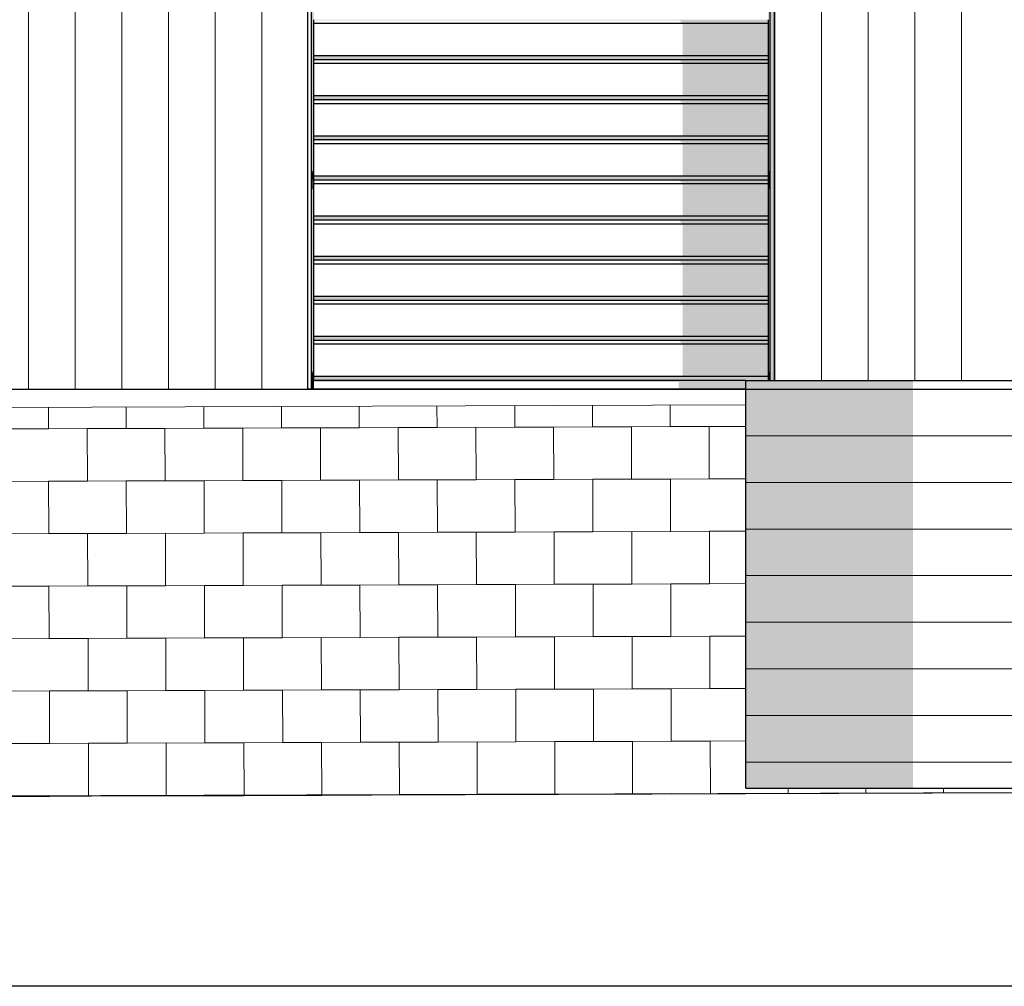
# Model space of a CAD drawing. Header units: millimetres. Extents: x 45224 to 83436, y 34576 to 50300.
# Tile 3 of 27: x 47735 to 50269, y 36143 to 38632. Entities that reach past the tile are written whole.
import ezdxf

# ---------------------------------------------------------------- set-up
doc = ezdxf.new("R2010")
doc.units = ezdxf.units.MM
doc.header["$LTSCALE"] = 0.5
doc.header["$MEASUREMENT"] = 0
doc.linetypes.add('PLINE', pattern=[0])
for name, color, linetype in [('0(Nye konstruksjoner)', 7, 'Continuous'), ('231- Bærende yttervegger(Nye konstruksjoner)', 7, 'Continuous'), ('244- Vinduer_ dører_ foldevegger(Nye konstruksjoner)', 7, 'Continuous'), ('25-- Dekker(Nye konstruksjoner)', 7, 'Continuous'), ('761- Veger (kjøreveger_ sykkel- og gangveier mv)(Nye konstruksjoner)', 7, 'Continuous')]:
    doc.layers.add(name, color=color, linetype=linetype)
for name, color, linetype, lineweight in [('235- Utvendig kledning og overflate(Nye konstruksjoner)', 7, 'Continuous', 0), ('255- Gulvoverflate(Nye konstruksjoner)', 7, 'Continuous', 0), ('256- Faste himlinger og overflatebehandling(Nye konstruksjoner)', 7, 'Continuous', 0)]:
    doc.layers.add(name, color=color, linetype=linetype, lineweight=lineweight)

# ---------------------------------------------------------------- blocks, each defined once
blk = doc.blocks.new('*X368', base_point=(6224918.5, 0))
at = {"layer": '235- Utvendig kledning og overflate(Nye konstruksjoner)', "linetype": 'PLINE'}
for p, q in [((47758.2, 40002.7), (47758.2, 37680)), ((47758.2, 37680), (47758.2, 40000)), ((47878.3, 40002.7), (47878.3, 37680)), ((47878.3, 37680), (47878.3, 40000)), ((47998.3, 40002.7), (47998.3, 37680)), ((47998.3, 37680), (47998.3, 40000)), ((48118.3, 40002.7), (48118.3, 37680)), ((48118.3, 37680), (48118.3, 40000)), ((48238.4, 40002.7), (48238.4, 37680)), ((48238.4, 37680), (48238.4, 40000)), ((48358.4, 40002.7), (48358.4, 37680)), ((48358.4, 37680), (48358.4, 40000)), ((49678.7, 40002.7), (49678.7, 37702.7)), ((49678.7, 37702.7), (49678.7, 40000)), ((49798.8, 40002.7), (49798.8, 37702.7)), ((49798.8, 37702.7), (49798.8, 40000)), ((49918.8, 40002.7), (49918.8, 37702.7)), ((49918.8, 37702.7), (49918.8, 40000)), ((50038.8, 40002.7), (50038.8, 37702.7)), ((50038.8, 37702.7), (50038.8, 40000)), ((50158.9, 40002.7), (50158.9, 37702.7)), ((50158.9, 37702.7), (50158.9, 40000))]:
    blk.add_line(p, q, dxfattribs=at)
blk = doc.blocks.new('*X370', base_point=(6224918.5, 0))
at = {"layer": '255- Gulvoverflate(Nye konstruksjoner)', "linetype": 'PLINE'}
for p, q in [((48712.7, 36635), (48712.7, 36636.4)), ((48712.7, 36636.4), (48712.7, 36635)), ((48912.7, 36637.1), (48912.7, 36635.7)), ((49112.7, 36636.4), (49112.7, 36637.8)), ((49112.7, 36637.8), (49112.7, 36636.4)), ((49312.7, 36638.5), (49312.7, 36637.1)), ((49512.7, 36637.8), (49512.7, 36639.2)), ((49512.7, 36639.2), (49512.7, 36637.8)), ((49712.7, 36639.9), (49712.7, 36638.5)), ((49912.7, 36639.2), (49912.7, 36640.6)), ((49912.7, 36640.6), (49912.7, 36639.2)), ((50112.7, 36641.3), (50112.7, 36639.9)), ((47812.7, 36631.9), (47712.7, 36631.5)), ((47912.7, 36632.2), (47812.7, 36631.9)), ((47912.7, 36632.2), (47912.7, 36633.6)), ((47912.7, 36633.6), (47912.7, 36632.2)), ((48112.7, 36632.9), (47912.7, 36632.2)), ((48112.7, 36634.3), (48112.7, 36632.9)), ((48212.7, 36633.3), (48112.7, 36632.9)), ((48312.7, 36633.6), (48212.7, 36633.3)), ((48312.7, 36633.6), (48312.7, 36635)), ((48312.7, 36635), (48312.7, 36633.6)), ((48512.7, 36634.3), (48312.7, 36633.6)), ((48512.7, 36635.7), (48512.7, 36634.3)), ((48611.4, 36634.7), (48512.7, 36634.3))]:
    blk.add_line(p, q, dxfattribs=at)
blk = doc.blocks.new('*X376', base_point=(6224918.5, 0))
at = {"layer": '255- Gulvoverflate(Nye konstruksjoner)', "linetype": 'PLINE'}
for p, q in [((47809.3, 37633.2), (47809.4, 37578.2)), ((48009.4, 37578.9), (48009.3, 37633.9)), ((48009.3, 37633.9), (48009.4, 37578.9)), ((48209.3, 37634.6), (48209.4, 37579.6)), ((48409.4, 37580.3), (48409.3, 37635.3)), ((48409.3, 37635.3), (48409.4, 37580.3)), ((48609.3, 37636), (48609.4, 37581)), ((48809.4, 37581.7), (48809.2, 37636.7)), ((48809.2, 37636.7), (48809.4, 37581.7)), ((49009.2, 37637.4), (49009.4, 37582.4)), ((49209.4, 37583.1), (49209.2, 37638.1)), ((49209.2, 37638.1), (49209.4, 37583.1)), ((49409.2, 37638.8), (49409.4, 37583.8)), ((47809.4, 37578.2), (47609.4, 37577.5)), ((48009.4, 37578.9), (47809.4, 37578.2)), ((47809.4, 37578.2), (47909.4, 37578.6)), ((47909.4, 37578.6), (48109.4, 37579.3)), ((47909.9, 37443.6), (47909.4, 37578.6)), ((47909.4, 37578.6), (47909.9, 37443.6)), ((48209.4, 37579.6), (48009.4, 37578.9)), ((48109.4, 37579.3), (48109.9, 37444.3)), ((48409.4, 37580.3), (48209.4, 37579.6)), ((48209.4, 37579.6), (48309.4, 37580)), ((48309.4, 37580), (48509.4, 37580.7)), ((48309.9, 37445), (48309.4, 37580)), ((48309.4, 37580), (48309.9, 37445)), ((48609.4, 37581), (48409.4, 37580.3)), ((48509.4, 37580.7), (48509.9, 37445.7)), ((48809.4, 37581.7), (48609.4, 37581)), ((48609.4, 37581), (48709.4, 37581.4)), ((48709.4, 37581.4), (48909.4, 37582.1)), ((48709.9, 37446.4), (48709.4, 37581.4)), ((48709.4, 37581.4), (48709.9, 37446.4)), ((49009.4, 37582.4), (48809.4, 37581.7)), ((48909.4, 37582.1), (48909.9, 37447.1)), ((49209.4, 37583.1), (49009.4, 37582.4)), ((49009.4, 37582.4), (49109.4, 37582.8)), ((49109.4, 37582.8), (49309.4, 37583.5)), ((49109.9, 37447.8), (49109.4, 37582.8)), ((49109.4, 37582.8), (49109.9, 37447.8)), ((49409.4, 37583.8), (49209.4, 37583.1)), ((49309.4, 37583.5), (49309.9, 37448.5)), ((49604, 37584.5), (49409.4, 37583.8)), ((49409.4, 37583.8), (49509.4, 37584.2)), ((49509.4, 37584.2), (49604, 37584.5)), ((49509.9, 37449.2), (49509.4, 37584.2)), ((49509.4, 37584.2), (49509.9, 37449.2)), ((48909.9, 37447.1), (48709.9, 37446.4)), ((48809.9, 37446.7), (49009.9, 37447.4)), ((49009.9, 37447.4), (48909.9, 37447.1)), ((49009.9, 37447.4), (49209.9, 37448.1)), ((49109.9, 37447.8), (49009.9, 37447.4)), ((49009.9, 37447.4), (49010.4, 37312.4)), ((49309.9, 37448.5), (49109.9, 37447.8)), ((49209.9, 37448.1), (49409.9, 37448.8)), ((49210.4, 37313.1), (49209.9, 37448.1)), ((49209.9, 37448.1), (49210.4, 37313.1)), ((49409.9, 37448.8), (49309.9, 37448.5)), ((49409.9, 37448.8), (49604, 37449.5)), ((49509.9, 37449.2), (49409.9, 37448.8)), ((49409.9, 37448.8), (49410.4, 37313.8)), ((49604, 37449.5), (49509.9, 37449.2)), ((47609.9, 37442.5), (47809.9, 37443.2)), ((47809.9, 37443.2), (47709.9, 37442.9)), ((47809.9, 37443.2), (48009.9, 37443.9)), ((47909.9, 37443.6), (47809.9, 37443.2)), ((47809.9, 37443.2), (47810.4, 37308.2)), ((48109.9, 37444.3), (47909.9, 37443.6)), ((48009.9, 37443.9), (48209.9, 37444.6)), ((48010.4, 37308.9), (48009.9, 37443.9)), ((48009.9, 37443.9), (48010.4, 37308.9)), ((48209.9, 37444.6), (48109.9, 37444.3)), ((48209.9, 37444.6), (48409.9, 37445.3)), ((48309.9, 37445), (48209.9, 37444.6)), ((48209.9, 37444.6), (48210.4, 37309.6)), ((48509.9, 37445.7), (48309.9, 37445)), ((48409.9, 37445.3), (48609.9, 37446)), ((48410.4, 37310.3), (48409.9, 37445.3)), ((48409.9, 37445.3), (48410.4, 37310.3)), ((48609.9, 37446), (48509.9, 37445.7)), ((48609.9, 37446), (48809.9, 37446.7)), ((48709.9, 37446.4), (48609.9, 37446)), ((48609.9, 37446), (48610.4, 37311)), ((48810.4, 37311.7), (48809.9, 37446.7)), ((48809.9, 37446.7), (48810.4, 37311.7)), ((47810.4, 37308.2), (47610.4, 37307.5)), ((48010.4, 37308.9), (47810.4, 37308.2)), ((47810.4, 37308.2), (47910.4, 37308.6)), ((47910.4, 37308.6), (48110.4, 37309.3)), ((47910.9, 37173.6), (47910.4, 37308.6)), ((47910.4, 37308.6), (47910.9, 37173.6)), ((48210.4, 37309.6), (48010.4, 37308.9)), ((48110.4, 37309.3), (48110.9, 37174.3)), ((48410.4, 37310.3), (48210.4, 37309.6)), ((48210.4, 37309.6), (48310.4, 37310)), ((48310.4, 37310), (48510.4, 37310.7)), ((48310.9, 37175), (48310.4, 37310)), ((48310.4, 37310), (48310.9, 37175)), ((48610.4, 37311), (48410.4, 37310.3)), ((48510.4, 37310.7), (48510.9, 37175.7)), ((48810.4, 37311.7), (48610.4, 37311)), ((48610.4, 37311), (48710.4, 37311.4)), ((48710.4, 37311.4), (48910.4, 37312.1)), ((48710.9, 37176.4), (48710.4, 37311.4)), ((48710.4, 37311.4), (48710.9, 37176.4)), ((49010.4, 37312.4), (48810.4, 37311.7)), ((48910.4, 37312.1), (48910.9, 37177.1)), ((49210.4, 37313.1), (49010.4, 37312.4)), ((49010.4, 37312.4), (49110.4, 37312.8)), ((49110.4, 37312.8), (49310.4, 37313.5)), ((49110.9, 37177.8), (49110.4, 37312.8)), ((49110.4, 37312.8), (49110.9, 37177.8)), ((49410.4, 37313.8), (49210.4, 37313.1)), ((49310.4, 37313.5), (49310.9, 37178.5)), ((49604, 37314.5), (49410.4, 37313.8)), ((49410.4, 37313.8), (49510.4, 37314.2)), ((49510.4, 37314.2), (49604, 37314.5)), ((49510.9, 37179.2), (49510.4, 37314.2)), ((49510.4, 37314.2), (49510.9, 37179.2)), ((47610.9, 37172.5), (47810.9, 37173.2)), ((47810.9, 37173.2), (47710.9, 37172.9)), ((47810.9, 37173.2), (48010.9, 37173.9)), ((47910.9, 37173.6), (47810.9, 37173.2)), ((47810.9, 37173.2), (47811.3, 37038.2)), ((48110.9, 37174.3), (47910.9, 37173.6)), ((48010.9, 37173.9), (48210.9, 37174.6)), ((48011.3, 37038.9), (48010.9, 37173.9)), ((48010.9, 37173.9), (48011.3, 37038.9)), ((48210.9, 37174.6), (48110.9, 37174.3)), ((48210.9, 37174.6), (48410.9, 37175.3)), ((48310.9, 37175), (48210.9, 37174.6)), ((48210.9, 37174.6), (48211.3, 37039.6)), ((48510.9, 37175.7), (48310.9, 37175)), ((48410.9, 37175.3), (48610.9, 37176)), ((48411.3, 37040.3), (48410.9, 37175.3)), ((48410.9, 37175.3), (48411.3, 37040.3)), ((48610.9, 37176), (48510.9, 37175.7)), ((48610.9, 37176), (48810.9, 37176.7)), ((48710.9, 37176.4), (48610.9, 37176)), ((48610.9, 37176), (48611.3, 37041)), ((48910.9, 37177.1), (48710.9, 37176.4)), ((48810.9, 37176.7), (49010.9, 37177.4)), ((48811.3, 37041.7), (48810.9, 37176.7)), ((48810.9, 37176.7), (48811.3, 37041.7)), ((49010.9, 37177.4), (48910.9, 37177.1)), ((49010.9, 37177.4), (49210.9, 37178.1)), ((49110.9, 37177.8), (49010.9, 37177.4)), ((49010.9, 37177.4), (49011.3, 37042.4)), ((49310.9, 37178.5), (49110.9, 37177.8)), ((49210.9, 37178.1), (49410.9, 37178.8)), ((49211.3, 37043.1), (49210.9, 37178.1)), ((49210.9, 37178.1), (49211.3, 37043.1)), ((49410.9, 37178.8), (49310.9, 37178.5)), ((49410.9, 37178.8), (49604, 37179.5)), ((49510.9, 37179.2), (49410.9, 37178.8)), ((49410.9, 37178.8), (49411.3, 37043.8)), ((49604, 37179.5), (49510.9, 37179.2)), ((48811.3, 37041.7), (48611.3, 37041)), ((48711.3, 37041.4), (48911.3, 37042.1)), ((49011.3, 37042.4), (48811.3, 37041.7)), ((48911.3, 37042.1), (48911.8, 36907.1)), ((49211.3, 37043.1), (49011.3, 37042.4)), ((49011.3, 37042.4), (49111.3, 37042.8)), ((49111.3, 37042.8), (49311.3, 37043.5)), ((49111.8, 36907.8), (49111.3, 37042.8)), ((49111.3, 37042.8), (49111.8, 36907.8)), ((49411.3, 37043.8), (49211.3, 37043.1)), ((49311.3, 37043.5), (49311.8, 36908.5)), ((49604, 37044.5), (49411.3, 37043.8)), ((49411.3, 37043.8), (49511.3, 37044.2)), ((49511.3, 37044.2), (49604, 37044.5)), ((49511.8, 36909.2), (49511.3, 37044.2)), ((49511.3, 37044.2), (49511.8, 36909.2)), ((47811.3, 37038.2), (47611.3, 37037.5)), ((48011.3, 37038.9), (47811.3, 37038.2)), ((47811.3, 37038.2), (47911.3, 37038.6)), ((47911.3, 37038.6), (48111.3, 37039.3)), ((47911.8, 36903.6), (47911.3, 37038.6)), ((47911.3, 37038.6), (47911.8, 36903.6)), ((48211.3, 37039.6), (48011.3, 37038.9)), ((48111.3, 37039.3), (48111.8, 36904.3)), ((48411.3, 37040.3), (48211.3, 37039.6)), ((48211.3, 37039.6), (48311.3, 37040)), ((48311.3, 37040), (48511.3, 37040.7)), ((48311.8, 36905), (48311.3, 37040)), ((48311.3, 37040), (48311.8, 36905)), ((48611.3, 37041), (48411.3, 37040.3)), ((48511.3, 37040.7), (48511.8, 36905.7)), ((48611.3, 37041), (48711.3, 37041.4)), ((48711.8, 36906.4), (48711.3, 37041.4)), ((48711.3, 37041.4), (48711.8, 36906.4)), ((47611.8, 36902.5), (47811.8, 36903.2)), ((47811.8, 36903.2), (47711.8, 36902.9)), ((47811.8, 36903.2), (48011.8, 36903.9)), ((47911.8, 36903.6), (47811.8, 36903.2)), ((47811.8, 36903.2), (47812.3, 36768.2)), ((48111.8, 36904.3), (47911.8, 36903.6)), ((48011.8, 36903.9), (48211.8, 36904.6)), ((48012.3, 36768.9), (48011.8, 36903.9)), ((48011.8, 36903.9), (48012.3, 36768.9)), ((48211.8, 36904.6), (48111.8, 36904.3)), ((48211.8, 36904.6), (48411.8, 36905.3)), ((48311.8, 36905), (48211.8, 36904.6)), ((48211.8, 36904.6), (48212.3, 36769.6)), ((48511.8, 36905.7), (48311.8, 36905)), ((48411.8, 36905.3), (48611.8, 36906)), ((48412.3, 36770.3), (48411.8, 36905.3)), ((48411.8, 36905.3), (48412.3, 36770.3)), ((48611.8, 36906), (48511.8, 36905.7)), ((48611.8, 36906), (48811.8, 36906.7)), ((48711.8, 36906.4), (48611.8, 36906)), ((48611.8, 36906), (48612.3, 36771)), ((48911.8, 36907.1), (48711.8, 36906.4)), ((48811.8, 36906.7), (49011.8, 36907.4)), ((48812.3, 36771.7), (48811.8, 36906.7)), ((48811.8, 36906.7), (48812.3, 36771.7)), ((49011.8, 36907.4), (48911.8, 36907.1)), ((49011.8, 36907.4), (49211.8, 36908.1)), ((49111.8, 36907.8), (49011.8, 36907.4)), ((49011.8, 36907.4), (49012.3, 36772.4)), ((49311.8, 36908.5), (49111.8, 36907.8)), ((49211.8, 36908.1), (49411.8, 36908.8)), ((49212.3, 36773.1), (49211.8, 36908.1)), ((49211.8, 36908.1), (49212.3, 36773.1)), ((49411.8, 36908.8), (49311.8, 36908.5)), ((49411.8, 36908.8), (49604, 36909.5)), ((49511.8, 36909.2), (49411.8, 36908.8)), ((49411.8, 36908.8), (49412.3, 36773.8)), ((49604, 36909.5), (49511.8, 36909.2)), ((47812.3, 36768.2), (47612.3, 36767.6)), ((48012.3, 36768.9), (47812.3, 36768.2)), ((47812.3, 36768.2), (47912.3, 36768.6)), ((47912.3, 36768.6), (48112.3, 36769.3)), ((47912.7, 36633.6), (47912.3, 36768.6)), ((47912.3, 36768.6), (47912.7, 36633.6)), ((48212.3, 36769.6), (48012.3, 36768.9)), ((48112.3, 36769.3), (48112.7, 36634.3)), ((48412.3, 36770.3), (48212.3, 36769.6)), ((48212.3, 36769.6), (48312.3, 36770)), ((48312.3, 36770), (48512.3, 36770.7)), ((48312.7, 36635), (48312.3, 36770)), ((48312.3, 36770), (48312.7, 36635)), ((48612.3, 36771), (48412.3, 36770.3)), ((48512.3, 36770.7), (48512.7, 36635.7)), ((48812.3, 36771.7), (48612.3, 36771)), ((48612.3, 36771), (48712.3, 36771.4)), ((48712.3, 36771.4), (48912.3, 36772.1)), ((48712.7, 36636.4), (48712.3, 36771.4)), ((48712.3, 36771.4), (48712.7, 36636.4)), ((49012.3, 36772.4), (48812.3, 36771.7)), ((48912.3, 36772.1), (48912.7, 36637.1)), ((49212.3, 36773.1), (49012.3, 36772.4)), ((49012.3, 36772.4), (49112.3, 36772.8)), ((49112.3, 36772.8), (49312.3, 36773.5)), ((49112.7, 36637.8), (49112.3, 36772.8)), ((49112.3, 36772.8), (49112.7, 36637.8)), ((49412.3, 36773.8), (49212.3, 36773.1)), ((49312.3, 36773.5), (49312.7, 36638.5)), ((49604, 36774.5), (49412.3, 36773.8)), ((49412.3, 36773.8), (49512.3, 36774.2)), ((49512.3, 36774.2), (49604, 36774.5)), ((49512.7, 36639.2), (49512.3, 36774.2)), ((49512.3, 36774.2), (49512.7, 36639.2)), ((48712.7, 36636.4), (48612.7, 36636)), ((48912.7, 36637.1), (48712.7, 36636.4)), ((49012.7, 36637.4), (48912.7, 36637.1)), ((49112.7, 36637.8), (49012.7, 36637.4)), ((49312.7, 36638.5), (49112.7, 36637.8)), ((49412.7, 36638.8), (49312.7, 36638.5)), ((49712.7, 36652.8), (49712.7, 36639.9)), ((49912.7, 36640.6), (49912.7, 36652.8)), ((49912.7, 36652.8), (49912.7, 36640.6)), ((50112.7, 36652.8), (50112.7, 36641.3)), ((47812.7, 36633.2), (47712.7, 36632.9)), ((47912.7, 36633.6), (47812.7, 36633.2)), ((48112.7, 36634.3), (47912.7, 36633.6)), ((48212.7, 36634.6), (48112.7, 36634.3)), ((48312.7, 36635), (48212.7, 36634.6)), ((48512.7, 36635.7), (48312.7, 36635)), ((48612.7, 36636), (48512.7, 36635.7))]:
    blk.add_line(p, q, dxfattribs=at)

msp = doc.modelspace()

# ---------------------------------------------------------------- hatches: boundary and pattern name
at = {"layer": '231- Bærende yttervegger(Nye konstruksjoner)', "linetype": 'Continuous'}
for points in [[(48490, 38737.3), (48486.6, 38737.3), (48486.6, 38236.1), (48490, 38236.1), (48490, 38241.1), (48491.6, 38241.1), (48491.6, 38712.2), (48490, 38712.2)], [(49661.6, 38712.2), (49661.6, 38241.1), (49663.2, 38241.1), (49663.2, 38236.1), (49666.6, 38236.1), (49666.6, 38737.3), (49663.2, 38737.3), (49663.2, 38712.2)], [(48486.6, 37720), (48490, 37720), (48490, 37725), (48491.6, 37725), (48491.6, 38196.1), (48490, 38196.1), (48490, 38221.1), (48486.6, 38221.1)], [(49661.6, 38196.1), (49661.6, 37725), (49663.2, 37725), (49663.2, 37720), (49666.6, 37720), (49666.6, 38221.1), (49663.2, 38221.1), (49663.2, 38196.1)], [(48490, 37705), (48486.6, 37705), (48486.6, 37680), (48490, 37680)], [(49663.2, 37705), (49663.2, 37702.7), (49666.6, 37702.7), (49666.6, 37705)]]:
    msp.add_hatch(color=256, dxfattribs=at).paths.add_polyline_path(points)
at = {"layer": '244- Vinduer_ dører_ foldevegger(Nye konstruksjoner)', "linetype": 'Continuous'}
for points in [[(49666.6, 39780), (49666.6, 37702.7), (49676.6, 37702.7), (49676.6, 39780)], [(48491.6, 38629.8), (49433.3, 38629.8), (49441.6, 38621.5), (49661.6, 38621.5), (49661.6, 38631.5), (48491.6, 38631.5)], [(49661.6, 38621.5), (49441.6, 38621.5), (49441.6, 38538.3), (49661.6, 38538.3)], [(48491.6, 38538.3), (48491.6, 38528.3), (49661.6, 38528.3), (49661.6, 38538.3)], [(48491.6, 38526.6), (49433.3, 38526.6), (49441.6, 38518.3), (49661.6, 38518.3), (49661.6, 38528.3), (48491.6, 38528.3)], [(49441.6, 38518.3), (49441.6, 38435.1), (49661.6, 38435.1), (49661.6, 38518.3)], [(49661.6, 38435.1), (48491.6, 38435.1), (48491.6, 38425.1), (49661.6, 38425.1)], [(48491.6, 38423.4), (49433.3, 38423.4), (49441.6, 38415.1), (49661.6, 38415.1), (49661.6, 38425.1), (48491.6, 38425.1)], [(49661.6, 38415.1), (49441.6, 38415.1), (49441.6, 38331.8), (49661.6, 38331.8)], [(49661.6, 38331.8), (48491.6, 38331.8), (48491.6, 38321.8), (49661.6, 38321.8)], [(48491.6, 38320.1), (49433.3, 38320.1), (49441.6, 38311.8), (49661.6, 38311.8), (49661.6, 38321.8), (48491.6, 38321.8)], [(49661.6, 38311.8), (49441.6, 38311.8), (49441.6, 38228.6), (49661.6, 38228.6)], [(48486.6, 38236.1), (48486.6, 38235.1), (48490, 38235.1), (48490, 38236.1)], [(48490, 38235.1), (48486.6, 38235.1), (48486.6, 38232.4), (48490, 38232.4)], [(49661.6, 38241.1), (49661.6, 38228.6), (49663.2, 38228.6), (49663.2, 38241.1)], [(49663.2, 38236.1), (49663.2, 38235.1), (49666.6, 38235.1), (49666.6, 38236.1)], [(49663.2, 38232.4), (49666.6, 38232.4), (49666.6, 38235.1), (49663.2, 38235.1)], [(48490, 38232.4), (48486.6, 38232.4), (48486.6, 38228.6), (48490, 38228.6)], [(48490, 38228.6), (48486.6, 38228.6), (48486.6, 38224.9), (48490, 38224.9)], [(48490, 38224.9), (48486.6, 38224.9), (48486.6, 38222.1), (48490, 38222.1)], [(48486.6, 38222.1), (48486.6, 38221.1), (48490, 38221.1), (48490, 38222.1)], [(48490, 38218.6), (48491.6, 38218.6), (48491.6, 38228.6), (48490, 38228.6)], [(48491.6, 38218.6), (48490, 38218.6), (48490, 38196.1), (48491.6, 38196.1)], [(49661.6, 38228.6), (48491.6, 38228.6), (48491.6, 38218.6), (49661.6, 38218.6)], [(48491.6, 38216.9), (49433.3, 38216.9), (49441.6, 38208.6), (49661.6, 38208.6), (49661.6, 38218.6), (48491.6, 38218.6)], [(49441.6, 38208.6), (49441.6, 38125.4), (49661.6, 38125.4), (49661.6, 38208.6)], [(49661.6, 38218.6), (49663.2, 38218.6), (49663.2, 38228.6), (49661.6, 38228.6)], [(49661.6, 38218.6), (49661.6, 38196.1), (49663.2, 38196.1), (49663.2, 38218.6)], [(49663.2, 38228.6), (49666.6, 38228.6), (49666.6, 38232.4), (49663.2, 38232.4)], [(49663.2, 38224.9), (49666.6, 38224.9), (49666.6, 38228.6), (49663.2, 38228.6)], [(49663.2, 38222.1), (49666.6, 38222.1), (49666.6, 38224.9), (49663.2, 38224.9)], [(49663.2, 38222.1), (49663.2, 38221.1), (49666.6, 38221.1), (49666.6, 38222.1)], [(48491.6, 38115.4), (49661.6, 38115.4), (49661.6, 38125.4), (48491.6, 38125.4)], [(48491.6, 38113.7), (49433.3, 38113.7), (49441.6, 38105.4), (49661.6, 38105.4), (49661.6, 38115.4), (48491.6, 38115.4)], [(49441.6, 38105.4), (49441.6, 38022.2), (49661.6, 38022.2), (49661.6, 38105.4)], [(48491.6, 38012.2), (49661.6, 38012.2), (49661.6, 38022.2), (48491.6, 38022.2)], [(48491.6, 38010.5), (49433.3, 38010.5), (49441.6, 38002.2), (49661.6, 38002.2), (49661.6, 38012.2), (48491.6, 38012.2)], [(49441.6, 38002.2), (49441.6, 37918.9), (49661.6, 37918.9), (49661.6, 38002.2)], [(48491.6, 37908.9), (49661.6, 37908.9), (49661.6, 37918.9), (48491.6, 37918.9)], [(48491.6, 37907.2), (49433.3, 37907.2), (49441.6, 37898.9), (49661.6, 37898.9), (49661.6, 37908.9), (48491.6, 37908.9)], [(49441.6, 37898.9), (49441.6, 37815.7), (49661.6, 37815.7), (49661.6, 37898.9)], [(48491.6, 37805.7), (49661.6, 37805.7), (49661.6, 37815.7), (48491.6, 37815.7)], [(48491.6, 37804), (49433.3, 37804), (49441.6, 37795.7), (49661.6, 37795.7), (49661.6, 37805.7), (48491.6, 37805.7)], [(49441.6, 37795.7), (49441.6, 37712.5), (49661.6, 37712.5), (49661.6, 37795.7)], [(48486.6, 37720), (48486.6, 37719), (48490, 37719), (48490, 37720)], [(48490, 37719), (48486.6, 37719), (48486.6, 37716.3), (48490, 37716.3)], [(48490, 37716.3), (48486.6, 37716.3), (48486.6, 37712.5), (48490, 37712.5)], [(48490, 37712.5), (48486.6, 37712.5), (48486.6, 37708.8), (48490, 37708.8)], [(48490, 37708.8), (48486.6, 37708.8), (48486.6, 37706), (48490, 37706)], [(48486.6, 37706), (48486.6, 37705), (48490, 37705), (48490, 37706)], [(48490, 37712.5), (48490, 37702.5), (48491.6, 37702.5), (48491.6, 37712.5)], [(48491.6, 37702.5), (48490, 37702.5), (48490, 37680), (48491.6, 37680)], [(49661.6, 37712.5), (48491.6, 37712.5), (48491.6, 37702.5), (49604, 37702.5), (49604, 37702.7), (49661.6, 37702.7)], [(49604, 37702.5), (48491.6, 37702.5), (48491.6, 37698.4), (49431.6, 37698.4), (49431.6, 37680), (49604, 37680)], [(49661.6, 37725), (49661.6, 37712.5), (49663.2, 37712.5), (49663.2, 37725)], [(49661.6, 37712.5), (49661.6, 37702.7), (49663.2, 37702.7), (49663.2, 37712.5)], [(49663.2, 37720), (49663.2, 37719), (49666.6, 37719), (49666.6, 37720)], [(49663.2, 37716.3), (49666.6, 37716.3), (49666.6, 37719), (49663.2, 37719)], [(49663.2, 37712.5), (49666.6, 37712.5), (49666.6, 37716.3), (49663.2, 37716.3)], [(49663.2, 37708.8), (49666.6, 37708.8), (49666.6, 37712.5), (49663.2, 37712.5)], [(49663.2, 37706), (49666.6, 37706), (49666.6, 37708.8), (49663.2, 37708.8)], [(49663.2, 37706), (49663.2, 37705), (49666.6, 37705), (49666.6, 37706)]]:
    msp.add_hatch(color=256, dxfattribs=at).paths.add_polyline_path(points)
at = {"layer": '25-- Dekker(Nye konstruksjoner)', "linetype": 'Continuous'}
for points in [[(49604, 37702.7), (49604, 36652.8), (49614.1, 36652.8), (49614.1, 37702.7)], [(49614.1, 37702.7), (49614.1, 36652.8), (49634.2, 36652.8), (49634.2, 37702.7)], [(49634.2, 37702.7), (49634.2, 36652.8), (49664.1, 36652.8), (49664.1, 37702.7)], [(49664.1, 37702.7), (49664.1, 36652.8), (49703.7, 36652.8), (49703.7, 37702.7)], [(49703.7, 37702.7), (49703.7, 36652.8), (49752.6, 36652.8), (49752.6, 37702.7)], [(49752.6, 37702.7), (49752.6, 36652.8), (49810.6, 36652.8), (49810.6, 37702.7)], [(49810.6, 37702.7), (49810.6, 36652.8), (49877.1, 36652.8), (49877.1, 37702.7)], [(49877.1, 37702.7), (49877.1, 36652.8), (49951.7, 36652.8), (49951.7, 37702.7)], [(49951.7, 37702.7), (49951.7, 36652.8), (50033.9, 36652.8), (50033.9, 37702.7)]]:
    msp.add_hatch(color=256, dxfattribs=at).paths.add_polyline_path(points)
at = {"layer": '255- Gulvoverflate(Nye konstruksjoner)', "linetype": 'Continuous'}
h = msp.add_hatch(dxfattribs=at)
h.set_pattern_fill('Linjer_120_mm_0001', color=256, style=0, pattern_type=2)
h.set_pattern_definition([(1e-11, (1300681.91, 2e-07), (1e-10, 120), [])])
h.paths.add_polyline_path([(49604, 37702.7), (49604, 36652.8), (49614.1, 36652.8), (49614.1, 37702.7)])
h = msp.add_hatch(dxfattribs=at)
h.set_pattern_fill('Linjer_120_mm_0001', color=256, style=0, pattern_type=2)
h.set_pattern_definition([(360, (2569993.33, -3e-07), (1e-10, 120), [])])
h.paths.add_polyline_path([(49614.1, 37702.7), (49614.1, 36652.8), (49634.2, 36652.8), (49634.2, 37702.7)])
h = msp.add_hatch(dxfattribs=at)
h.set_pattern_fill('Linjer_120_mm_0001', color=256, style=0, pattern_type=2)
h.set_pattern_definition([(3e-12, (3876891.93, 2e-07), (-1e-10, 120), [])])
h.paths.add_polyline_path([(49634.2, 37702.7), (49634.2, 36652.8), (49664.1, 36652.8), (49664.1, 37702.7)])
h = msp.add_hatch(dxfattribs=at)
h.set_pattern_fill('Linjer_120_mm_0001', color=256, style=0, pattern_type=2)
h.set_pattern_definition([(1e-12, (5243018.8, 1e-07), (1e-10, 120), [])])
h.paths.add_polyline_path([(49664.1, 37702.7), (49664.1, 36652.8), (49703.7, 36652.8), (49703.7, 37702.7)])
h = msp.add_hatch(dxfattribs=at)
h.set_pattern_fill('Linjer_120_mm_0001', color=256, style=0, pattern_type=2)
h.set_pattern_definition([(2e-12, (6693847.18, 1e-07), (0, 120), [])])
h.paths.add_polyline_path([(49703.7, 37702.7), (49703.7, 36652.8), (49752.6, 36652.8), (49752.6, 37702.7)])
h = msp.add_hatch(dxfattribs=at)
h.set_pattern_fill('Linjer_120_mm_0001', color=256, style=0, pattern_type=2)
h.set_pattern_definition([(7e-13, (8260767.49, 9e-08), (-4e-10, 120), [])])
h.paths.add_polyline_path([(49752.6, 37702.7), (49752.6, 36652.8), (49810.6, 36652.8), (49810.6, 37702.7)])
h = msp.add_hatch(dxfattribs=at)
h.set_pattern_fill('Linjer_120_mm_0001', color=256, style=0, pattern_type=2)
h.set_pattern_definition([(1e-12, (9984118.17, 3e-07), (2e-10, 120), [])])
h.paths.add_polyline_path([(49810.6, 37702.7), (49810.6, 36652.8), (49877.1, 36652.8), (49877.1, 37702.7)])
h = msp.add_hatch(dxfattribs=at)
h.set_pattern_fill('Linjer_120_mm_0001', color=256, style=0, pattern_type=2)
h.set_pattern_definition([(360, (11917833.6, -6e-07), (2e-10, 120), [])])
h.paths.add_polyline_path([(49877.1, 37702.7), (49877.1, 36652.8), (49951.7, 36652.8), (49951.7, 37702.7)])
h = msp.add_hatch(dxfattribs=at)
h.set_pattern_fill('Linjer_120_mm_0001', color=256, style=0, pattern_type=2)
h.set_pattern_definition([(0, (14136932.89, 4e-09), (0, 120), [])])
h.paths.add_polyline_path([(49951.7, 37702.7), (49951.7, 36652.8), (50033.9, 36652.8), (50033.9, 37702.7)])
h = msp.add_hatch(dxfattribs=at)
h.set_pattern_fill('Linjer_120_mm_0001', color=256, style=0, pattern_type=2)
h.set_pattern_definition([(1e-12, (6224918.24, 1e-07), (0, 120), [])])
h.paths.add_polyline_path([(50033.9, 37702.7), (50033.9, 36652.8), (50123, 36652.8), (50123, 37702.7)])
h = msp.add_hatch(dxfattribs=at)
h.set_pattern_fill('Linjer_120_mm_0001', color=256, style=0, pattern_type=2)
h.set_pattern_definition([(360, (6224918.21, -2e-07), (0, 120), [])])
h.paths.add_polyline_path([(50123, 37702.7), (50123, 36652.8), (50218.5, 36652.8), (50218.5, 37702.7)])
h = msp.add_hatch(dxfattribs=at)
h.set_pattern_fill('Linjer_120_mm_0001', color=256, style=0, pattern_type=2)
h.set_pattern_definition([(360, (6224918.19, -2e-07), (1e-10, 120), [])])
h.paths.add_polyline_path([(50218.5, 37702.7), (50218.5, 36652.8), (50319.7, 36652.8), (50319.7, 37702.7)])
at = {"layer": '761- Veger (kjøreveger_ sykkel- og gangveier mv)(Nye konstruksjoner)', "linetype": 'Continuous'}
msp.add_hatch(color=256, dxfattribs=at).paths.add_polyline_path([(53409.2, 36652.8), (45858.2, 36626.4), (45858.3, 36625), (53411.8, 36651.4), (53412.7, 36652.8)])

# ---------------------------------------------------------------- linework, layer by layer
at = {"layer": '0(Nye konstruksjoner)', "linetype": 'PLINE', "flags": 128}
msp.add_lwpolyline([(45226.6, 37680), (64045.6, 37680), (64045.6, 38800), (71854.2, 38800), (71890.2, 38809.5), (72286.4, 39180.9), (73241.2, 40464.5), (73802.1, 40908.7), (74343.1, 41078.3), (79481.3, 41080), (79581.3, 40981.3), (80253.9, 40722.5), (80934.3, 40737.2), (82364.3, 40880), (83122.5, 40818.8), (83422.3, 40700), (83422.3, 38800), (83422.3, 36142.8), (45226.6, 36142.8)], close=True, dxfattribs=at)
at = {"layer": '231- Bærende yttervegger(Nye konstruksjoner)', "linetype": 'PLINE'}
for p, q in [((47426.6, 37680), (48476.6, 37680)), ((48490, 37680), (48486.6, 37680))]:
    msp.add_line(p, q, dxfattribs=at)
at = {"layer": '244- Vinduer_ dører_ foldevegger(Nye konstruksjoner)', "linetype": 'PLINE'}
for p, q in [((48476.6, 37680), (48476.6, 39780)), ((48486.6, 37680), (48486.6, 39780)), ((49666.6, 37702.7), (49666.6, 39780)), ((49676.6, 39780), (49676.6, 37702.7)), ((48491.6, 38631.5), (48491.6, 38621.5)), ((48491.6, 38621.5), (48491.6, 38538.3)), ((49661.6, 38621.5), (48491.6, 38621.5)), ((49661.6, 38631.5), (49661.6, 38621.5)), ((49661.6, 38621.5), (49661.6, 38538.3)), ((48491.6, 38538.3), (48491.6, 38528.3)), ((49661.6, 38538.3), (48491.6, 38538.3)), ((49661.6, 38538.3), (49661.6, 38528.3)), ((48491.6, 38528.3), (48491.6, 38518.3)), ((49661.6, 38528.3), (48491.6, 38528.3)), ((48491.6, 38518.3), (48491.6, 38435.1)), ((49661.6, 38518.3), (48491.6, 38518.3)), ((49661.6, 38528.3), (49661.6, 38518.3)), ((49661.6, 38518.3), (49661.6, 38435.1)), ((48491.6, 38435.1), (48491.6, 38425.1)), ((49661.6, 38435.1), (48491.6, 38435.1)), ((48491.6, 38425.1), (48491.6, 38415.1)), ((49661.6, 38425.1), (48491.6, 38425.1)), ((48491.6, 38415.1), (48491.6, 38331.8)), ((49661.6, 38415.1), (48491.6, 38415.1)), ((49661.6, 38435.1), (49661.6, 38425.1)), ((49661.6, 38425.1), (49661.6, 38415.1)), ((49661.6, 38415.1), (49661.6, 38331.8)), ((48491.6, 38331.8), (48491.6, 38321.8)), ((49661.6, 38331.8), (48491.6, 38331.8)), ((48491.6, 38321.8), (48491.6, 38311.8)), ((49661.6, 38321.8), (48491.6, 38321.8)), ((48491.6, 38311.8), (48491.6, 38241.1)), ((49661.6, 38311.8), (48491.6, 38311.8)), ((49661.6, 38331.8), (49661.6, 38321.8)), ((49661.6, 38321.8), (49661.6, 38311.8)), ((49661.6, 38311.8), (49661.6, 38241.1)), ((48490, 38236.1), (48486.6, 38236.1)), ((48490, 38241.1), (48490, 38228.6)), ((48491.6, 38241.1), (48490, 38241.1)), ((48491.6, 38241.1), (48491.6, 38228.6)), ((49661.6, 38241.1), (49661.6, 38228.6)), ((49661.6, 38241.1), (49663.2, 38241.1)), ((49663.2, 38241.1), (49663.2, 38228.6)), ((49663.2, 38236.1), (49666.6, 38236.1)), ((48490, 38221.1), (48486.6, 38221.1)), ((48490, 38228.6), (48490, 38218.6)), ((48491.6, 38228.6), (48490, 38228.6)), ((48490, 38218.6), (48490, 38196.1)), ((48491.6, 38218.6), (48490, 38218.6)), ((48491.6, 38228.6), (48491.6, 38218.6)), ((49661.6, 38228.6), (48491.6, 38228.6)), ((48491.6, 38218.6), (48491.6, 38208.6)), ((49661.6, 38218.6), (48491.6, 38218.6)), ((48491.6, 38208.6), (48491.6, 38125.4)), ((49661.6, 38208.6), (48491.6, 38208.6)), ((49661.6, 38228.6), (49661.6, 38218.6)), ((49661.6, 38228.6), (49663.2, 38228.6)), ((49661.6, 38218.6), (49661.6, 38208.6)), ((49661.6, 38218.6), (49663.2, 38218.6)), ((49661.6, 38208.6), (49661.6, 38125.4)), ((49663.2, 38228.6), (49663.2, 38218.6)), ((49663.2, 38221.1), (49666.6, 38221.1)), ((49663.2, 38218.6), (49663.2, 38196.1)), ((48491.6, 38196.1), (48490, 38196.1)), ((49661.6, 38196.1), (49663.2, 38196.1)), ((48491.6, 38125.4), (48491.6, 38115.4)), ((49661.6, 38125.4), (48491.6, 38125.4)), ((48491.6, 38115.4), (48491.6, 38105.4)), ((49661.6, 38115.4), (48491.6, 38115.4)), ((49661.6, 38125.4), (49661.6, 38115.4)), ((49661.6, 38115.4), (49661.6, 38105.4)), ((48491.6, 38105.4), (48491.6, 38022.2)), ((49661.6, 38105.4), (48491.6, 38105.4)), ((49661.6, 38105.4), (49661.6, 38022.2)), ((48491.6, 38022.2), (48491.6, 38012.2)), ((49661.6, 38022.2), (48491.6, 38022.2)), ((48491.6, 38012.2), (48491.6, 38002.2)), ((49661.6, 38012.2), (48491.6, 38012.2)), ((49661.6, 38022.2), (49661.6, 38012.2)), ((49661.6, 38012.2), (49661.6, 38002.2)), ((48491.6, 38002.2), (48491.6, 37918.9)), ((49661.6, 38002.2), (48491.6, 38002.2)), ((49661.6, 38002.2), (49661.6, 37918.9)), ((48491.6, 37918.9), (48491.6, 37908.9)), ((49661.6, 37918.9), (48491.6, 37918.9)), ((48491.6, 37908.9), (48491.6, 37898.9)), ((49661.6, 37908.9), (48491.6, 37908.9)), ((49661.6, 37918.9), (49661.6, 37908.9)), ((49661.6, 37908.9), (49661.6, 37898.9)), ((48491.6, 37898.9), (48491.6, 37815.7)), ((49661.6, 37898.9), (48491.6, 37898.9)), ((49661.6, 37898.9), (49661.6, 37815.7)), ((48491.6, 37815.7), (48491.6, 37805.7)), ((49661.6, 37815.7), (48491.6, 37815.7)), ((48491.6, 37805.7), (48491.6, 37795.7)), ((49661.6, 37805.7), (48491.6, 37805.7)), ((49661.6, 37815.7), (49661.6, 37805.7)), ((49661.6, 37805.7), (49661.6, 37795.7)), ((48491.6, 37795.7), (48491.6, 37725)), ((49661.6, 37795.7), (48491.6, 37795.7)), ((49661.6, 37795.7), (49661.6, 37725)), ((48490, 37720), (48486.6, 37720)), ((48490, 37705), (48486.6, 37705)), ((48490, 37725), (48490, 37712.5)), ((48491.6, 37725), (48490, 37725)), ((48490, 37712.5), (48490, 37702.5)), ((48491.6, 37712.5), (48490, 37712.5)), ((48490, 37702.5), (48490, 37680)), ((48491.6, 37702.5), (48490, 37702.5)), ((48491.6, 37725), (48491.6, 37712.5)), ((48491.6, 37712.5), (48491.6, 37702.5)), ((49661.6, 37712.5), (48491.6, 37712.5)), ((48491.6, 37680), (48491.6, 37702.5)), ((49604, 37702.5), (48491.6, 37702.5)), ((49661.6, 37725), (49661.6, 37712.5)), ((49661.6, 37725), (49663.2, 37725)), ((49661.6, 37712.5), (49661.6, 37702.7)), ((49661.6, 37712.5), (49663.2, 37712.5)), ((49663.2, 37725), (49663.2, 37712.5)), ((49663.2, 37720), (49666.6, 37720)), ((49663.2, 37712.5), (49663.2, 37702.7)), ((49663.2, 37705), (49666.6, 37705)), ((48486.6, 37680), (48476.6, 37680)), ((48491.6, 37680), (48490, 37680)), ((49604, 37680), (48491.6, 37680))]:
    msp.add_line(p, q, dxfattribs=at)
at = {"layer": '25-- Dekker(Nye konstruksjoner)', "linetype": 'PLINE'}
for p, q in [((49604, 36652.8), (49604, 37702.7)), ((49604, 37702.7), (49614.1, 37702.7)), ((49614.1, 37702.7), (49634.2, 37702.7)), ((49634.2, 37702.7), (49664.1, 37702.7)), ((49664.1, 37702.7), (49703.7, 37702.7)), ((49703.7, 37702.7), (49752.6, 37702.7)), ((49752.6, 37702.7), (49810.6, 37702.7)), ((49810.6, 37702.7), (49877.1, 37702.7)), ((49877.1, 37702.7), (49951.7, 37702.7)), ((49951.7, 37702.7), (50033.9, 37702.7)), ((50033.9, 37702.7), (50123, 37702.7)), ((50123, 37702.7), (50218.5, 37702.7)), ((50218.5, 37702.7), (50319.7, 37702.7)), ((49604, 36652.8), (49614.1, 36652.8)), ((49614.1, 36652.8), (49634.2, 36652.8)), ((49634.2, 36652.8), (49664.1, 36652.8)), ((49664.1, 36652.8), (49703.7, 36652.8)), ((49703.7, 36652.8), (49752.6, 36652.8)), ((49752.6, 36652.8), (49810.6, 36652.8)), ((49810.6, 36652.8), (49877.1, 36652.8)), ((49877.1, 36652.8), (49951.7, 36652.8)), ((49951.7, 36652.8), (50033.9, 36652.8)), ((50033.9, 36652.8), (50123, 36652.8)), ((50123, 36652.8), (50218.5, 36652.8)), ((50218.5, 36652.8), (50319.7, 36652.8))]:
    msp.add_line(p, q, dxfattribs=at)
at = {"layer": '256- Faste himlinger og overflatebehandling(Nye konstruksjoner)', "linetype": 'PLINE'}
for p, q in [((45809.3, 37626.3), (49604, 37639.5)), ((45812.8, 36626.3), (53409.3, 36652.8)), ((45858.3, 36625), (53806.2, 36652.8))]:
    msp.add_line(p, q, dxfattribs=at)

# ---------------------------------------------------------------- block references
at = {"layer": '231- Bærende yttervegger(Nye konstruksjoner)'}
msp.add_blockref('*X368', (6224918.5, 0), dxfattribs=at)
at = {"layer": '761- Veger (kjøreveger_ sykkel- og gangveier mv)(Nye konstruksjoner)'}
for name in ['*X376', '*X370']:
    msp.add_blockref(name, (6224918.5, 0), dxfattribs=at)

doc.saveas('drawing.dxf')
